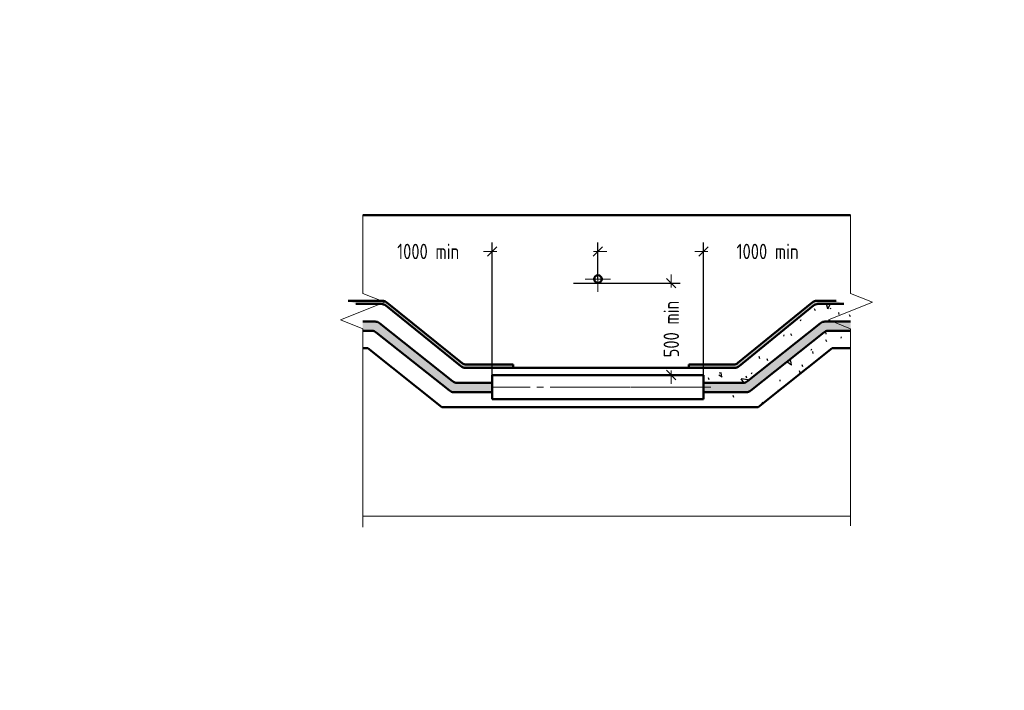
# Model space of a CAD drawing. Header units: millimetres. Extents: x 0 to 1260, y 0 to 297.
# Tile 96 of 104: x 398 to 622, y 145 to 297. Entities that reach past the tile are written whole.
import ezdxf

# ---------------------------------------------------------------- set-up
doc = ezdxf.new("R2010")
doc.units = ezdxf.units.MM
for name, pattern in [('K5LT_AXLED', [19.655006, 15.155006, -1.5, 1.5, -1.5]), ('K5LT_BASIC', [0]), ('K5LT_THIN', [0]), ('K5LT_THIN_INCLUDED_TO_HATCHING', [0])]:
    doc.linetypes.add(name, pattern=pattern)
doc.layers.add('Системный слой', color=7, linetype='Continuous')
doc.styles.add('KDIMTEXTSTYLE', font='GOST_AU.SHX', dxfattribs={"width": 0.96, "oblique": 15, "height": 5})
doc.dimstyles.new('KDIMSTYLE (1.00)', dxfattribs={"dimtxt": 5, "dimasz": 1, "dimexe": 2, "dimexo": 0, "dimgap": 1, "dimtad": 1, "dimtxsty": 'KDIMTEXTSTYLE', "dimsah": 1, "dimcen": 0, "dimdle": 1, "dimadec": 0, "dimazin": 0, "dimtfac": 0.667, "dimtmove": 0, "dimatfit": 3, "dimfxl": 1, "dimtvp": 1, "dimtolj": 1, "dimtzin": 0, "dimarcsym": 0})
pattern_1 = [(40, (7.66, 6.428), (-20.5692, 24.5134), [2, -30]), (130, (9.193, 7.713), (-24.5134, -20.5692), [2, -30]), (85, (7.66, 6.428), (-20.5688, 24.513), [2.828, -42.426]), (60, (9.193, 7.713), (-27.7128, 16), [2, -30]), (150, (10.192, 9.445), (-16, -27.7128), [2, -30]), (105, (9.193, 7.713), (-27.7123, 15.9997), [2.828, -42.426]), (80, (16.853, 14.141), (-26.0974, 4.6017), [1.5, -25]), (170, (17.114, 15.618), (-4.6017, -26.0974), [1.5, -25]), (125, (16.853, 14.141), (-26.09695, 4.6016), [2.121, -35.355]), (100, (-18.796, -15.771), (-15.75692, -2.77837), [1, -15]), (190, (-18.97, -14.787), (2.77837, -15.75692), [1, -15]), (145, (-18.796, -15.771), (-15.75733, -2.77844), [1.414, -21.213]), (70, (1.233, 14.088), (-15.0351, 5.47232), [1, -15]), (160, (1.575, 15.028), (-5.47232, -15.0351), [1, -15]), (115, (1.233, 14.088), (-15.03547, 5.47246), [1.414, -21.213]), (85, (0, 0), (-9.35186, 7.84492), [0.3, -10]), (65, (0, 0), (-2.418448, 6.64463), [0.3, -10]), (105, (0, 0), (-6.193075, 7.658056), [0.5, -12]), (110, (0, 0), (-7.94593, 1.36463), [0.5, -7])]

# ---------------------------------------------------------------- blocks, each defined once
blk = doc.blocks.new('U0')
at = {"layer": 'Системный слой', "color": 7, "linetype": 'K5LT_THIN_INCLUDED_TO_HATCHING', "lineweight": 18}
for p, q in [((476.26, 252.68), (476.26, 234.89)), ((476.26, 234.89), (481.26, 232.89)), ((481.26, 232.89), (471.26, 228.89)), ((471.26, 228.89), (476.26, 226.89)), ((476.26, 226.89), (476.26, 209.11))]:
    blk.add_line(p, q, dxfattribs=at)
blk = doc.blocks.new('U1')
at = {"layer": 'Системный слой', "color": 7, "linetype": 'K5LT_THIN_INCLUDED_TO_HATCHING', "lineweight": 18}
for p, q in [((586.93, 252.68), (586.93, 234.89)), ((586.93, 234.89), (591.93, 232.89)), ((591.93, 232.89), (581.93, 228.89)), ((581.93, 228.89), (586.93, 226.89)), ((586.93, 226.89), (586.93, 209.11))]:
    blk.add_line(p, q, dxfattribs=at)
blk = doc.blocks.new('U2')
at = {"layer": 'Системный слой', "color": 7, "linetype": 'K5LT_THIN_INCLUDED_TO_HATCHING', "lineweight": 18}
for p, q in [((476.26, 252.68), (476.26, 234.89)), ((476.26, 234.89), (481.26, 232.89)), ((481.26, 232.89), (471.26, 228.89)), ((471.26, 228.89), (476.26, 226.89)), ((476.26, 226.89), (476.26, 209.11))]:
    blk.add_line(p, q, dxfattribs=at)
blk = doc.blocks.new('U3')
at = {"layer": 'Системный слой', "color": 7, "linetype": 'K5LT_THIN_INCLUDED_TO_HATCHING', "lineweight": 18}
for p, q in [((586.93, 252.68), (586.93, 234.89)), ((586.93, 234.89), (591.93, 232.89)), ((591.93, 232.89), (581.93, 228.89)), ((581.93, 228.89), (586.93, 226.89)), ((586.93, 226.89), (586.93, 209.11))]:
    blk.add_line(p, q, dxfattribs=at)
blk = doc.blocks.new('U4')
at = {"layer": 'Системный слой', "color": 7, "linetype": 'K5LT_THIN_INCLUDED_TO_HATCHING', "lineweight": 18}
for p, q in [((476.26, 252.68), (476.26, 234.89)), ((476.26, 234.89), (481.26, 232.89)), ((481.26, 232.89), (471.26, 228.89)), ((471.26, 228.89), (476.26, 226.89)), ((476.26, 226.89), (476.26, 209.11))]:
    blk.add_line(p, q, dxfattribs=at)
blk = doc.blocks.new('U5')
at = {"layer": 'Системный слой', "color": 7, "linetype": 'K5LT_THIN_INCLUDED_TO_HATCHING', "lineweight": 18}
for p, q in [((586.93, 252.68), (586.93, 234.89)), ((586.93, 234.89), (591.93, 232.89)), ((591.93, 232.89), (581.93, 228.89)), ((581.93, 228.89), (586.93, 226.89)), ((586.93, 226.89), (586.93, 209.11))]:
    blk.add_line(p, q, dxfattribs=at)
blk = doc.blocks.new('U6')
at = {"layer": 'Системный слой', "color": 7, "linetype": 'K5LT_THIN_INCLUDED_TO_HATCHING', "lineweight": 18}
for p, q in [((476.26, 252.68), (476.26, 234.89)), ((476.26, 234.89), (481.26, 232.89)), ((481.26, 232.89), (471.26, 228.89)), ((471.26, 228.89), (476.26, 226.89)), ((476.26, 226.89), (476.26, 209.11))]:
    blk.add_line(p, q, dxfattribs=at)
blk = doc.blocks.new('U7')
at = {"layer": 'Системный слой', "color": 7, "linetype": 'K5LT_THIN_INCLUDED_TO_HATCHING', "lineweight": 18}
for p, q in [((586.93, 252.68), (586.93, 234.89)), ((586.93, 234.89), (591.93, 232.89)), ((591.93, 232.89), (581.93, 228.89)), ((581.93, 228.89), (586.93, 226.89)), ((586.93, 226.89), (586.93, 209.11))]:
    blk.add_line(p, q, dxfattribs=at)
blk = doc.blocks.new('KDIMARROW_03')
at = {"layer": 'Системный слой', "color": 0, "linetype": 'K5LT_THIN', "lineweight": 18}
for p, q in [((-1.06, -1.06), (1.06, 1.06)), ((0, 0), (-1, 0)), ((0, 0), (2, 0))]:
    blk.add_line(p, q, dxfattribs=at)
blk = doc.blocks.new('U12')
at = {"layer": 'Системный слой', "color": 7, "linetype": 'K5LT_AXLED', "lineweight": 18}
for q in [(529.61, 241.01), (526.74, 238.14), (532.47, 238.14), (529.61, 235.28)]:
    blk.add_line((529.61, 238.14), q, dxfattribs=at)
blk = doc.blocks.new('U13')
at = {"layer": 'Системный слой', "color": 7, "linetype": 'K5LT_AXLED', "lineweight": 18}
for q in [(529.61, 241.01), (526.74, 238.14), (532.47, 238.14), (529.61, 235.28)]:
    blk.add_line((529.61, 238.14), q, dxfattribs=at)
blk = doc.blocks.new('U14')
at = {"layer": 'Системный слой', "color": 7, "linetype": 'K5LT_AXLED', "lineweight": 18}
for q in [(529.61, 241.01), (526.74, 238.14), (532.47, 238.14), (529.61, 235.28)]:
    blk.add_line((529.61, 238.14), q, dxfattribs=at)
blk = doc.blocks.new('U15')
at = {"layer": 'Системный слой', "color": 7, "linetype": 'K5LT_AXLED', "lineweight": 18}
for q in [(529.61, 241.01), (526.74, 238.14), (532.47, 238.14), (529.61, 235.28)]:
    blk.add_line((529.61, 238.14), q, dxfattribs=at)

msp = doc.modelspace()

# ---------------------------------------------------------------- hatches: boundary and pattern name
at = {"layer": 'Системный слой', "true_color": 0xff6820}
for points in [[(498.79685, 219.0897), (481.72866, 232.86235), (480.72391, 233.21717), (472.94184, 233.21717), (474.71684, 232.50717), (480.47318, 232.50717), (481.47793, 232.15235), (498.55104, 218.37573), (499.55579, 218.02091), (510.38582, 218.02091), (510.38582, 218.7354), (499.8016, 218.73488)], [(498.79685, 219.0897), (481.72866, 232.86235), (480.72391, 233.21717), (472.94184, 233.21717), (474.71684, 232.50717), (480.47318, 232.50717), (481.47793, 232.15235), (498.55104, 218.37573), (499.55579, 218.02091), (510.38582, 218.02091), (510.38582, 218.7354), (499.8016, 218.73488)], [(498.79685, 219.0897), (481.72866, 232.86235), (480.72391, 233.21717), (472.94184, 233.21717), (474.71684, 232.50717), (480.47318, 232.50717), (481.47793, 232.15235), (498.55104, 218.37573), (499.55579, 218.02091), (510.38582, 218.02091), (510.38582, 218.7354), (499.8016, 218.73488)], [(498.79685, 219.0897), (481.72866, 232.86235), (480.72391, 233.21717), (472.94184, 233.21717), (474.71684, 232.50717), (480.47318, 232.50717), (481.47793, 232.15235), (498.55104, 218.37573), (499.55579, 218.02091), (510.38582, 218.02091), (510.38582, 218.7354), (499.8016, 218.73488)], [(578.24451, 232.85714), (561.38795, 219.11078), (560.37876, 218.75075), (550.22406, 218.7381), (550.22406, 218.02413), (560.60919, 218.02413), (561.62037, 218.38417), (578.49731, 232.14714), (579.50849, 232.50717), (585.39466, 232.50717), (583.61966, 233.21717), (579.25569, 233.21717)], [(578.24451, 232.85714), (561.38795, 219.11078), (560.37876, 218.75075), (550.22406, 218.7381), (550.22406, 218.02413), (560.60919, 218.02413), (561.62037, 218.38417), (578.49731, 232.14714), (579.50849, 232.50717), (585.39466, 232.50717), (583.61966, 233.21717), (579.25569, 233.21717)], [(578.24451, 232.85714), (561.38795, 219.11078), (560.37876, 218.75075), (550.22406, 218.7381), (550.22406, 218.02413), (560.60919, 218.02413), (561.62037, 218.38417), (578.49731, 232.14714), (579.50849, 232.50717), (585.39466, 232.50717), (583.61966, 233.21717), (579.25569, 233.21717)], [(578.24451, 232.85714), (561.38795, 219.11078), (560.37876, 218.75075), (550.22406, 218.7381), (550.22406, 218.02413), (560.60919, 218.02413), (561.62037, 218.38417), (578.49731, 232.14714), (579.50849, 232.50717), (585.39466, 232.50717), (583.61966, 233.21717), (579.25569, 233.21717)]]:
    msp.add_hatch(color=30, dxfattribs=at).paths.add_polyline_path(points)
at = {"layer": 'Системный слой'}
h = msp.add_hatch(dxfattribs=at)
h.set_pattern_fill('Песок', angle=40, style=0, pattern_type=0)
h.set_pattern_definition(pattern_1)
edge = h.paths.add_edge_path()
edge.add_line((557.0803, 216.38793), (553.56477, 216.38793))
edge.add_line((553.56477, 216.38793), (553.56477, 214.61185))
edge.add_line((553.56477, 214.61185), (559.03397, 214.61208))
edge.add_line((559.03397, 214.61208), (562.53944, 214.61208))
edge.add_line((562.53944, 214.61208), (563.53613, 214.96044))
edge.add_line((563.53613, 214.96044), (580.1108, 228.15882))
edge.add_line((580.1108, 228.15882), (581.10748, 228.50717))
edge.add_line((581.10748, 228.50717), (586.93312, 228.50717))
edge.add_line((586.93312, 228.50717), (586.93312, 232.50717))
edge.add_line((586.93312, 232.50717), (579.50849, 232.50717))
edge.add_line((579.50849, 232.50717), (578.49731, 232.14714))
edge.add_line((578.49731, 232.14714), (561.62037, 218.38417))
edge.add_line((561.62037, 218.38417), (560.60919, 218.02413))
edge.add_line((560.60919, 218.02413), (550.22406, 218.02413))
edge.add_line((550.22406, 218.02413), (550.22406, 218.021))
edge.add_line((550.22406, 218.02091), (557.0803, 218.02091))
edge.add_line((557.0803, 218.02091), (557.0803, 216.38793))
h = msp.add_hatch(dxfattribs=at)
h.set_pattern_fill('Песок', angle=40, style=0, pattern_type=0)
h.set_pattern_definition(pattern_1)
edge = h.paths.add_edge_path()
edge.add_line((557.0803, 216.38793), (553.56477, 216.38793))
edge.add_line((553.56477, 216.38793), (553.56477, 214.61185))
edge.add_line((553.56477, 214.61185), (559.03397, 214.61208))
edge.add_line((559.03397, 214.61208), (562.53944, 214.61208))
edge.add_line((562.53944, 214.61208), (563.53613, 214.96044))
edge.add_line((563.53613, 214.96044), (580.1108, 228.15882))
edge.add_line((580.1108, 228.15882), (581.10748, 228.50717))
edge.add_line((581.10748, 228.50717), (586.93312, 228.50717))
edge.add_line((586.93312, 228.50717), (586.93312, 232.50717))
edge.add_line((586.93312, 232.50717), (579.50849, 232.50717))
edge.add_line((579.50849, 232.50717), (578.49731, 232.14714))
edge.add_line((578.49731, 232.14714), (561.62037, 218.38417))
edge.add_line((561.62037, 218.38417), (560.60919, 218.02413))
edge.add_line((560.60919, 218.02413), (550.22406, 218.02413))
edge.add_line((550.22406, 218.02413), (550.22406, 218.021))
edge.add_line((550.22406, 218.02091), (557.0803, 218.02091))
edge.add_line((557.0803, 218.02091), (557.0803, 216.38793))
h = msp.add_hatch(dxfattribs=at)
h.set_pattern_fill('Песок', angle=40, style=0, pattern_type=0)
h.set_pattern_definition(pattern_1)
edge = h.paths.add_edge_path()
edge.add_line((557.0803, 216.38793), (553.56477, 216.38793))
edge.add_line((553.56477, 216.38793), (553.56477, 214.61185))
edge.add_line((553.56477, 214.61185), (559.03397, 214.61208))
edge.add_line((559.03397, 214.61208), (562.53944, 214.61208))
edge.add_line((562.53944, 214.61208), (563.53613, 214.96044))
edge.add_line((563.53613, 214.96044), (580.1108, 228.15882))
edge.add_line((580.1108, 228.15882), (581.10748, 228.50717))
edge.add_line((581.10748, 228.50717), (586.93312, 228.50717))
edge.add_line((586.93312, 228.50717), (586.93312, 232.50717))
edge.add_line((586.93312, 232.50717), (579.50849, 232.50717))
edge.add_line((579.50849, 232.50717), (578.49731, 232.14714))
edge.add_line((578.49731, 232.14714), (561.62037, 218.38417))
edge.add_line((561.62037, 218.38417), (560.60919, 218.02413))
edge.add_line((560.60919, 218.02413), (550.22406, 218.02413))
edge.add_line((550.22406, 218.02413), (550.22406, 218.021))
edge.add_line((550.22406, 218.02091), (557.0803, 218.02091))
edge.add_line((557.0803, 218.02091), (557.0803, 216.38793))
h = msp.add_hatch(dxfattribs=at)
h.set_pattern_fill('Песок', angle=40, style=0, pattern_type=0)
h.set_pattern_definition(pattern_1)
edge = h.paths.add_edge_path()
edge.add_line((557.0803, 216.38793), (553.56477, 216.38793))
edge.add_line((553.56477, 216.38793), (553.56477, 214.61185))
edge.add_line((553.56477, 214.61185), (559.03397, 214.61208))
edge.add_line((559.03397, 214.61208), (562.53944, 214.61208))
edge.add_line((562.53944, 214.61208), (563.53613, 214.96044))
edge.add_line((563.53613, 214.96044), (580.1108, 228.15882))
edge.add_line((580.1108, 228.15882), (581.10748, 228.50717))
edge.add_line((581.10748, 228.50717), (586.93312, 228.50717))
edge.add_line((586.93312, 228.50717), (586.93312, 232.50717))
edge.add_line((586.93312, 232.50717), (579.50849, 232.50717))
edge.add_line((579.50849, 232.50717), (578.49731, 232.14714))
edge.add_line((578.49731, 232.14714), (561.62037, 218.38417))
edge.add_line((561.62037, 218.38417), (560.60919, 218.02413))
edge.add_line((560.60919, 218.02413), (550.22406, 218.02413))
edge.add_line((550.22406, 218.02413), (550.22406, 218.021))
edge.add_line((550.22406, 218.02091), (557.0803, 218.02091))
edge.add_line((557.0803, 218.02091), (557.0803, 216.38793))
for points in [[(476.2553, 228.50986), (476.2553, 226.40717), (478.34696, 226.40717), (479.34365, 226.05882), (495.92854, 212.8523), (496.92523, 212.50394), (501.15445, 212.50394), (505.6497, 212.50413), (505.6497, 214.60921), (497.65307, 214.60888), (496.65632, 214.95723), (480.07762, 228.15882), (479.08094, 228.50717)], [(476.2553, 228.50986), (476.2553, 226.40717), (478.34696, 226.40717), (479.34365, 226.05882), (495.92854, 212.8523), (496.92523, 212.50394), (501.15445, 212.50394), (505.6497, 212.50413), (505.6497, 214.60921), (497.65307, 214.60888), (496.65632, 214.95723), (480.07762, 228.15882), (479.08094, 228.50717)], [(476.2553, 228.50986), (476.2553, 226.40717), (478.34696, 226.40717), (479.34365, 226.05882), (495.92854, 212.8523), (496.92523, 212.50394), (501.15445, 212.50394), (505.6497, 212.50413), (505.6497, 214.60921), (497.65307, 214.60888), (496.65632, 214.95723), (480.07762, 228.15882), (479.08094, 228.50717)], [(476.2553, 228.50986), (476.2553, 226.40717), (478.34696, 226.40717), (479.34365, 226.05882), (495.92854, 212.8523), (496.92523, 212.50394), (501.15445, 212.50394), (505.6497, 212.50413), (505.6497, 214.60921), (497.65307, 214.60888), (496.65632, 214.95723), (480.07762, 228.15882), (479.08094, 228.50717)], [(564.26391, 212.8555), (580.84477, 226.05882), (581.84146, 226.40717), (586.93312, 226.40717), (586.93312, 228.50717), (581.10748, 228.50717), (580.1108, 228.15882), (563.53613, 214.96044), (562.53944, 214.61208), (559.03397, 214.61208), (553.56477, 214.61185), (553.56477, 212.50674), (563.26729, 212.50715)], [(564.26391, 212.8555), (580.84477, 226.05882), (581.84146, 226.40717), (586.93312, 226.40717), (586.93312, 228.50717), (581.10748, 228.50717), (580.1108, 228.15882), (563.53613, 214.96044), (562.53944, 214.61208), (559.03397, 214.61208), (553.56477, 214.61185), (553.56477, 212.50674), (563.26729, 212.50715)], [(564.26391, 212.8555), (580.84477, 226.05882), (581.84146, 226.40717), (586.93312, 226.40717), (586.93312, 228.50717), (581.10748, 228.50717), (580.1108, 228.15882), (563.53613, 214.96044), (562.53944, 214.61208), (559.03397, 214.61208), (553.56477, 214.61185), (553.56477, 212.50674), (563.26729, 212.50715)], [(564.26391, 212.8555), (580.84477, 226.05882), (581.84146, 226.40717), (586.93312, 226.40717), (586.93312, 228.50717), (581.10748, 228.50717), (580.1108, 228.15882), (563.53613, 214.96044), (562.53944, 214.61208), (559.03397, 214.61208), (553.56477, 214.61185), (553.56477, 212.50674), (563.26729, 212.50715)]]:
    msp.add_hatch(color=7, dxfattribs=at).paths.add_polyline_path(points)
h = msp.add_hatch(dxfattribs=at)
h.set_pattern_fill('Песок', angle=40, style=0, pattern_type=0)
h.set_pattern_definition(pattern_1)
h.paths.add_polyline_path([(551.58525, 209.10562), (565.97606, 209.10562), (582.7709, 222.47932), (586.93312, 222.47932), (586.93312, 226.40717), (581.84146, 226.40717), (580.84477, 226.05882), (564.26391, 212.8555), (563.26729, 212.50715), (553.56477, 212.50674), (553.56477, 210.87016), (552.61224, 210.87016)])
h = msp.add_hatch(dxfattribs=at)
h.set_pattern_fill('Песок', angle=40, style=0, pattern_type=0)
h.set_pattern_definition(pattern_1)
h.paths.add_polyline_path([(551.58525, 209.10562), (565.97606, 209.10562), (582.7709, 222.47932), (586.93312, 222.47932), (586.93312, 226.40717), (581.84146, 226.40717), (580.84477, 226.05882), (564.26391, 212.8555), (563.26729, 212.50715), (553.56477, 212.50674), (553.56477, 210.87016), (552.61224, 210.87016)])
h = msp.add_hatch(dxfattribs=at)
h.set_pattern_fill('Песок', angle=40, style=0, pattern_type=0)
h.set_pattern_definition(pattern_1)
h.paths.add_polyline_path([(551.58525, 209.10562), (565.97606, 209.10562), (582.7709, 222.47932), (586.93312, 222.47932), (586.93312, 226.40717), (581.84146, 226.40717), (580.84477, 226.05882), (564.26391, 212.8555), (563.26729, 212.50715), (553.56477, 212.50674), (553.56477, 210.87016), (552.61224, 210.87016)])
h = msp.add_hatch(dxfattribs=at)
h.set_pattern_fill('Песок', angle=40, style=0, pattern_type=0)
h.set_pattern_definition(pattern_1)
h.paths.add_polyline_path([(551.58525, 209.10562), (565.97606, 209.10562), (582.7709, 222.47932), (586.93312, 222.47932), (586.93312, 226.40717), (581.84146, 226.40717), (580.84477, 226.05882), (564.26391, 212.8555), (563.26729, 212.50715), (553.56477, 212.50674), (553.56477, 210.87016), (552.61224, 210.87016)])
h = msp.add_hatch(dxfattribs=at)
h.set_pattern_fill('Песок', angle=40, style=0, pattern_type=0)
h.set_pattern_definition(pattern_1)
h.paths.add_polyline_path([(557.0803, 209.10562), (551.58525, 209.10562), (552.61224, 210.87016), (557.0803, 210.87016)])
h = msp.add_hatch(dxfattribs=at)
h.set_pattern_fill('Песок', angle=40, style=0, pattern_type=0)
h.set_pattern_definition(pattern_1)
h.paths.add_polyline_path([(557.0803, 209.10562), (551.58525, 209.10562), (552.61224, 210.87016), (557.0803, 210.87016)])
h = msp.add_hatch(dxfattribs=at)
h.set_pattern_fill('Песок', angle=40, style=0, pattern_type=0)
h.set_pattern_definition(pattern_1)
h.paths.add_polyline_path([(557.0803, 209.10562), (551.58525, 209.10562), (552.61224, 210.87016), (557.0803, 210.87016)])
h = msp.add_hatch(dxfattribs=at)
h.set_pattern_fill('Песок', angle=40, style=0, pattern_type=0)
h.set_pattern_definition(pattern_1)
h.paths.add_polyline_path([(557.0803, 209.10562), (551.58525, 209.10562), (552.61224, 210.87016), (557.0803, 210.87016)])

# ---------------------------------------------------------------- linework, layer by layer
at = {"layer": 'Системный слой', "color": 7, "linetype": 'K5LT_BASIC', "lineweight": 50}
for p, q in [((557.0803, 252.67796), (476.2553, 252.67796)), ((557.0803, 252.67796), (500.2553, 252.67796)), ((557.0803, 252.67796), (500.2553, 252.67796)), ((557.0803, 252.67796), (500.2553, 252.67796)), ((573.56477, 252.67796), (519.04923, 252.67796)), ((586.93312, 252.67796), (519.04923, 252.67796)), ((573.56477, 252.67796), (519.04923, 252.67796)), ((586.93312, 252.67796), (519.04923, 252.67796)), ((573.56477, 252.67796), (519.04923, 252.67796)), ((586.93312, 252.67796), (519.04923, 252.67796)), ((573.56477, 252.67796), (519.04923, 252.67796)), ((586.93312, 252.67796), (519.04923, 252.67796)), ((480.72391, 233.21717), (472.94184, 233.21717)), ((480.72391, 233.21717), (472.94184, 233.21717)), ((480.72391, 233.21717), (472.94184, 233.21717)), ((480.72391, 233.21717), (472.94184, 233.21717)), ((480.47318, 232.50717), (474.71684, 232.50717)), ((480.47318, 232.50717), (474.71684, 232.50717)), ((480.47318, 232.50717), (474.71684, 232.50717)), ((480.47318, 232.50717), (474.71684, 232.50717)), ((498.79685, 219.0897), (481.72866, 232.86235)), ((498.79685, 219.0897), (481.72866, 232.86235)), ((498.79685, 219.0897), (481.72866, 232.86235)), ((498.79685, 219.0897), (481.72866, 232.86235)), ((561.38795, 219.11078), (578.24451, 232.85714)), ((561.38795, 219.11078), (578.24451, 232.85714)), ((561.38795, 219.11078), (578.24451, 232.85714)), ((561.38795, 219.11078), (578.24451, 232.85714)), ((579.25569, 233.21717), (583.61966, 233.21717)), ((579.25569, 233.21717), (583.61966, 233.21717)), ((579.25569, 233.21717), (583.61966, 233.21717)), ((579.25569, 233.21717), (583.61966, 233.21717)), ((579.50849, 232.50717), (585.39466, 232.50717)), ((579.50849, 232.50717), (585.39466, 232.50717)), ((579.50849, 232.50717), (585.39466, 232.50717)), ((579.50849, 232.50717), (585.39466, 232.50717)), ((498.55104, 218.37573), (481.47793, 232.15235)), ((498.55104, 218.37573), (481.47793, 232.15235)), ((498.55104, 218.37573), (481.47793, 232.15235)), ((498.55104, 218.37573), (481.47793, 232.15235)), ((561.62037, 218.38417), (578.49731, 232.14714)), ((561.62037, 218.38417), (578.49731, 232.14714)), ((561.62037, 218.38417), (578.49731, 232.14714)), ((561.62037, 218.38417), (578.49731, 232.14714)), ((479.08094, 228.50717), (476.2553, 228.50986)), ((479.08094, 228.50717), (476.2553, 228.50986)), ((479.08094, 228.50717), (476.2553, 228.50986)), ((479.08094, 228.50717), (476.2553, 228.50986)), ((496.65632, 214.95723), (480.07762, 228.15882)), ((496.65632, 214.95723), (480.07762, 228.15882)), ((496.65632, 214.95723), (480.07762, 228.15882)), ((496.65632, 214.95723), (480.07762, 228.15882)), ((563.53613, 214.96044), (580.1108, 228.15882)), ((563.53613, 214.96044), (580.1108, 228.15882)), ((563.53613, 214.96044), (580.1108, 228.15882)), ((563.53613, 214.96044), (580.1108, 228.15882)), ((581.10748, 228.50717), (586.93312, 228.50717)), ((581.10748, 228.50717), (586.93312, 228.50717)), ((581.10748, 228.50717), (586.93312, 228.50717)), ((581.10748, 228.50717), (586.93312, 228.50717)), ((476.2553, 226.40717), (478.34696, 226.40717)), ((476.2553, 226.40717), (478.34696, 226.40717)), ((476.2553, 226.40717), (478.34696, 226.40717)), ((476.2553, 226.40717), (478.34696, 226.40717)), ((479.34365, 226.05882), (495.92854, 212.8523)), ((479.34365, 226.05882), (495.92854, 212.8523)), ((479.34365, 226.05882), (495.92854, 212.8523)), ((479.34365, 226.05882), (495.92854, 212.8523)), ((580.84477, 226.05882), (564.26391, 212.8555)), ((580.84477, 226.05882), (564.26391, 212.8555)), ((580.84477, 226.05882), (564.26391, 212.8555)), ((580.84477, 226.05882), (564.26391, 212.8555)), ((586.93312, 226.40717), (581.84146, 226.40717)), ((586.93312, 226.40717), (581.84146, 226.40717)), ((586.93312, 226.40717), (581.84146, 226.40717)), ((586.93312, 226.40717), (581.84146, 226.40717)), ((477.41753, 222.47932), (476.2553, 222.47932)), ((477.41753, 222.47932), (476.2553, 222.47932)), ((477.41753, 222.47932), (476.2553, 222.47932)), ((477.41753, 222.47932), (476.2553, 222.47932)), ((494.21237, 209.10562), (477.41753, 222.47932)), ((494.21237, 209.10562), (477.41753, 222.47932)), ((494.21237, 209.10562), (477.41753, 222.47932)), ((494.21237, 209.10562), (477.41753, 222.47932)), ((565.97606, 209.10562), (582.7709, 222.47932)), ((565.97606, 209.10562), (582.7709, 222.47932)), ((565.97606, 209.10562), (582.7709, 222.47932)), ((565.97606, 209.10562), (582.7709, 222.47932)), ((582.7709, 222.47932), (586.93312, 222.47932)), ((582.7709, 222.47932), (586.93312, 222.47932)), ((582.7709, 222.47932), (586.93312, 222.47932)), ((582.7709, 222.47932), (586.93312, 222.47932)), ((510.38582, 218.02091), (499.55579, 218.02091)), ((510.38582, 218.02091), (499.55579, 218.02091)), ((510.38582, 218.02091), (499.55579, 218.02091)), ((510.38582, 218.02091), (499.55579, 218.02091)), ((510.38582, 218.7354), (499.8016, 218.73488)), ((510.38582, 218.7354), (499.8016, 218.73488)), ((510.38582, 218.7354), (499.8016, 218.73488)), ((510.38582, 218.7354), (499.8016, 218.73488)), ((510.38582, 218.7354), (510.38582, 218.02091)), ((510.38582, 218.7354), (510.38582, 218.02091)), ((510.38582, 218.7354), (510.38582, 218.02091)), ((510.38582, 218.7354), (510.38582, 218.02091)), ((510.38582, 218.02091), (557.0803, 218.02091)), ((528.84335, 218.02091), (557.0803, 218.02091)), ((528.84335, 218.02091), (557.0803, 218.02091)), ((528.84335, 218.02091), (557.0803, 218.02091)), ((550.22406, 218.7381), (560.37876, 218.75075)), ((550.22406, 218.7381), (560.37876, 218.75075)), ((550.22406, 218.7381), (560.37876, 218.75075)), ((550.22406, 218.7381), (560.37876, 218.75075)), ((550.22406, 218.7381), (552.99343, 218.738)), ((550.22406, 218.021), (550.22406, 218.7381)), ((550.22406, 218.7381), (552.99343, 218.738)), ((550.22406, 218.021), (550.22406, 218.7381)), ((550.22406, 218.7381), (552.99343, 218.738)), ((550.22406, 218.021), (550.22406, 218.7381)), ((550.22406, 218.7381), (552.99343, 218.738)), ((550.22406, 218.021), (550.22406, 218.7381)), ((550.22406, 218.02413), (560.60919, 218.02413)), ((552.99343, 218.02402), (550.22406, 218.02413)), ((550.22406, 218.02413), (560.60919, 218.02413)), ((552.99343, 218.02402), (550.22406, 218.02413)), ((550.22406, 218.02413), (560.60919, 218.02413)), ((552.99343, 218.02402), (550.22406, 218.02413)), ((550.22406, 218.02413), (560.60919, 218.02413)), ((552.99343, 218.02402), (550.22406, 218.02413)), ((557.0803, 218.02091), (552.99343, 218.02091)), ((557.0803, 218.02091), (552.99343, 218.02091)), ((557.0803, 218.02091), (552.99343, 218.02091)), ((557.0803, 218.02091), (552.99343, 218.02091)), ((497.65307, 214.60888), (505.6497, 214.60921)), ((497.65307, 214.60888), (505.6497, 214.60921)), ((497.65307, 214.60888), (505.6497, 214.60921)), ((497.65307, 214.60888), (505.6497, 214.60921)), ((505.6497, 210.87016), (505.6497, 216.38793)), ((505.6497, 210.87016), (505.6497, 216.38793)), ((505.6497, 210.87016), (505.6497, 216.38793)), ((505.6497, 210.87016), (505.6497, 216.38793)), ((553.56477, 216.38793), (505.6497, 216.38793)), ((553.56477, 216.38793), (524.10723, 216.38793)), ((553.56477, 216.38793), (524.10723, 216.38793)), ((553.56477, 216.38793), (524.10723, 216.38793)), ((553.56477, 210.87016), (553.56477, 216.38793)), ((553.56477, 210.87016), (553.56477, 216.38793)), ((553.56477, 210.87016), (553.56477, 216.38793)), ((553.56477, 210.87016), (553.56477, 216.38793)), ((553.56477, 214.61185), (559.03397, 214.61208)), ((553.56477, 214.61185), (559.03397, 214.61208)), ((553.56477, 214.61185), (559.03397, 214.61208)), ((553.56477, 214.61185), (559.03397, 214.61208)), ((562.53944, 214.61208), (559.03397, 214.61208)), ((562.53944, 214.61208), (559.03397, 214.61208)), ((562.53944, 214.61208), (559.03397, 214.61208)), ((562.53944, 214.61208), (559.03397, 214.61208)), ((501.15445, 212.50394), (496.92523, 212.50394)), ((501.15445, 212.50394), (496.92523, 212.50394)), ((501.15445, 212.50394), (496.92523, 212.50394)), ((501.15445, 212.50394), (496.92523, 212.50394)), ((501.15445, 212.50394), (505.6497, 212.50413)), ((501.15445, 212.50394), (505.6497, 212.50413)), ((501.15445, 212.50394), (505.6497, 212.50413)), ((501.15445, 212.50394), (505.6497, 212.50413)), ((553.56477, 212.50674), (563.26729, 212.50715)), ((553.56477, 212.50674), (563.26729, 212.50715)), ((553.56477, 212.50674), (563.26729, 212.50715)), ((553.56477, 212.50674), (563.26729, 212.50715)), ((505.6497, 210.87016), (553.56477, 210.87016)), ((524.10723, 210.87016), (553.56477, 210.87016)), ((524.10723, 210.87016), (553.56477, 210.87016)), ((524.10723, 210.87016), (553.56477, 210.87016)), ((557.0803, 209.10562), (494.21237, 209.10562)), ((557.0803, 209.10562), (518.21237, 209.10562)), ((557.0803, 209.10562), (518.21237, 209.10562)), ((557.0803, 209.10562), (518.21237, 209.10562)), ((565.97606, 209.10562), (557.0803, 209.10562)), ((565.97606, 209.10562), (557.0803, 209.10562)), ((565.97606, 209.10562), (557.0803, 209.10562)), ((565.97606, 209.10562), (557.0803, 209.10562))]:
    msp.add_line(p, q, dxfattribs=at)
at = {"layer": 'Системный слой', "color": 7, "linetype": 'K5LT_THIN_INCLUDED_TO_HATCHING', "lineweight": 18}
for p, q in [((476.2553, 212.34394), (476.2553, 216.95402)), ((476.2553, 212.34394), (476.2553, 216.95402)), ((476.2553, 212.34394), (476.2553, 216.95402)), ((476.2553, 212.34394), (476.2553, 216.95402)), ((586.93312, 212.34394), (586.93312, 216.95402)), ((586.93312, 212.34394), (586.93312, 216.95402)), ((586.93312, 212.34394), (586.93312, 216.95402)), ((586.93312, 212.34394), (586.93312, 216.95402)), ((476.2553, 181.84817), (476.2553, 212.95402)), ((476.2553, 181.84817), (476.2553, 212.95402)), ((476.2553, 181.84817), (476.2553, 212.95402)), ((476.2553, 181.84817), (476.2553, 212.95402)), ((586.93312, 182.19937), (586.93312, 212.95402)), ((586.93312, 182.19937), (586.93312, 212.95402)), ((586.93312, 182.19937), (586.93312, 212.95402)), ((586.93312, 182.19937), (586.93312, 212.95402))]:
    msp.add_line(p, q, dxfattribs=at)
at = {"layer": 'Системный слой', "color": 7, "linetype": 'K5LT_AXLED', "lineweight": 18}
for p, q in [((553.56477, 213.62904), (505.6497, 213.62904)), ((555.21118, 213.62904), (521.24965, 213.62904)), ((555.21118, 213.62904), (521.24965, 213.62904)), ((555.21118, 213.62904), (521.24965, 213.62904))]:
    msp.add_line(p, q, dxfattribs=at)
at = {"layer": 'Системный слой', "color": 7, "linetype": 'K5LT_THIN', "lineweight": 18}
for p in [(476.2553, 184.37256), (500.2553, 184.37256), (500.2553, 184.37256)]:
    msp.add_line(p, (586.93312, 184.37256), dxfattribs=at)
at = {"layer": 'Системный слой', "color": 7, "linetype": 'K5LT_BASIC', "lineweight": 50}
msp.add_circle((529.60723, 238.14474), 0.86359, dxfattribs=at)
msp.add_circle((529.60723, 238.14474), 0.86359, dxfattribs=at)
msp.add_circle((529.60723, 238.14474), 0.86359, dxfattribs=at)
msp.add_circle((529.60723, 238.14474), 0.86359, dxfattribs=at)
for centre, radius, start, end in [((480.47141, 230.90218), 1.605, 51.1622354, 89.9370291), ((480.72638, 231.62416), 1.59301, 51.0105162, 90.0887483), ((579.25569, 231.61717), 1.6, 90, 129.1968952), ((579.25569, 231.61717), 1.6, 90, 129.1968952), ((579.25569, 231.61717), 1.6, 90, 129.1968952), ((579.25569, 231.61717), 1.6, 90, 129.1968952), ((579.50849, 230.90717), 1.6, 90, 129.1968952), ((579.50849, 230.90717), 1.6, 90, 129.1968952), ((579.50849, 230.90717), 1.6, 90, 129.1968952), ((579.50849, 230.90717), 1.6, 90, 129.1968952), ((479.08094, 226.90717), 1.6, 51.4697467, 90), ((479.08094, 226.90717), 1.6, 51.4697467, 90), ((479.08094, 226.90717), 1.6, 51.4697467, 90), ((479.08094, 226.90717), 1.6, 51.4697467, 90), ((581.10748, 226.90717), 1.6, 90, 128.5302533), ((581.10748, 226.90717), 1.6, 90, 128.5302533), ((581.10748, 226.90717), 1.6, 90, 128.5302533), ((581.10748, 226.90717), 1.6, 90, 128.5302533), ((478.34696, 224.80717), 1.6, 51.4697467, 90), ((478.34696, 224.80717), 1.6, 51.4697467, 90), ((478.34696, 224.80717), 1.6, 51.4697467, 90), ((478.34696, 224.80717), 1.6, 51.4697467, 90), ((581.84146, 224.80717), 1.6, 90, 128.5302533), ((581.84146, 224.80717), 1.6, 90, 128.5302533), ((581.84146, 224.80717), 1.6, 90, 128.5302533), ((581.84146, 224.80717), 1.6, 90, 128.5302533), ((499.8016, 220.33488), 1.6, 231.0992645, 270), ((499.8016, 220.33488), 1.6, 231.0992645, 270), ((499.8016, 220.33488), 1.6, 231.0992645, 270), ((499.8016, 220.33488), 1.6, 231.0992645, 270), ((560.37677, 220.35075), 1.6, 270.0713359, 309.1968952), ((560.37677, 220.35075), 1.6, 270.0713359, 309.1968952), ((560.37677, 220.35075), 1.6, 270.0713359, 309.1968952), ((560.37677, 220.35075), 1.6, 270.0713359, 309.1968952), ((499.55579, 219.62091), 1.6, 231.0992645, 270), ((499.55579, 219.62091), 1.6, 231.0992645, 270), ((499.55579, 219.62091), 1.6, 231.0992645, 270), ((499.55579, 219.62091), 1.6, 231.0992645, 270), ((560.60919, 219.62413), 1.6, 270, 309.1968952), ((560.60919, 219.62413), 1.6, 270, 309.1968952), ((560.60919, 219.62413), 1.6, 270, 309.1968952), ((560.60919, 219.62413), 1.6, 270, 309.1968952), ((497.653, 216.20888), 1.6, 231.4697467, 270.0024095), ((497.653, 216.20888), 1.6, 231.4697467, 270.0024095), ((497.653, 216.20888), 1.6, 231.4697467, 270.0024095), ((497.653, 216.20888), 1.6, 231.4697467, 270.0024095), ((562.53944, 216.21208), 1.6, 270, 308.5302533), ((562.53944, 216.21208), 1.6, 270, 308.5302533), ((562.53944, 216.21208), 1.6, 270, 308.5302533), ((562.53944, 216.21208), 1.6, 270, 308.5302533), ((496.92523, 214.10394), 1.6, 231.4697467, 270), ((496.92523, 214.10394), 1.6, 231.4697467, 270), ((496.92523, 214.10394), 1.6, 231.4697467, 270), ((496.92523, 214.10394), 1.6, 231.4697467, 270), ((563.26722, 214.10715), 1.6, 270.0023867, 308.5302533), ((563.26722, 214.10715), 1.6, 270.0023867, 308.5302533), ((563.26722, 214.10715), 1.6, 270.0023867, 308.5302533), ((563.26722, 214.10715), 1.6, 270.0023867, 308.5302533)]:
    msp.add_arc(centre, radius, start, end, dxfattribs=at)

# ---------------------------------------------------------------- block references
at = {"layer": 'Системный слой'}
for name in ['U0', 'U2', 'U4', 'U6', 'U1', 'U3', 'U5', 'U7', 'U12', 'U13', 'U14', 'U15']:
    msp.add_blockref(name, (0, 0), dxfattribs=at)

# ---------------------------------------------------------------- dimensions: what is measured, and where the dimension line sits
at = {"layer": 'Системный слой', "color": 7}
for p1, location in [((505.6497, 216.38793), (491.11147, 244.41602)), ((553.56477, 216.38793), (568.10299, 244.41602))]:
    msp.add_linear_dim(base=(529.60723, 244.41602), p1=p1, p2=(529.60723, 238.14474), location=location, text='\\H3.5;\\W0.965;\\Q0;\\H3.5;\\W0.965;\\Q0;\\Q0;1000\\H3.5;\\W0.965;\\Q0;\\Q0; min', dimstyle='KDIMSTYLE (1.00)', override={"dimexo": 0, "dimblk1": 'KDIMARROW_03', "dimblk2": 'KDIMARROW_03', "dimse1": 0, "dimse2": 0, "dimclrt": 7, "dimtolj": 1}, dxfattribs=at).render()
msp.add_linear_dim(base=(546.2611, 237.22014), p1=(521.51613, 216.38793), p2=(524.10723, 237.22014), angle=90, location=(546.2611, 226.80403), text='\\H3.5;\\W0.965;\\Q0;\\H3.5;\\W0.965;\\Q0;\\Q0;500\\H3.5;\\W0.965;\\Q0;\\Q0; min', dimstyle='KDIMSTYLE (1.00)', override={"dimexo": 0, "dimblk1": 'KDIMARROW_03', "dimblk2": 'KDIMARROW_03', "dimse1": 0, "dimse2": 0, "dimclrt": 7, "dimtolj": 1}, dxfattribs=at).render()

doc.saveas('drawing.dxf')
